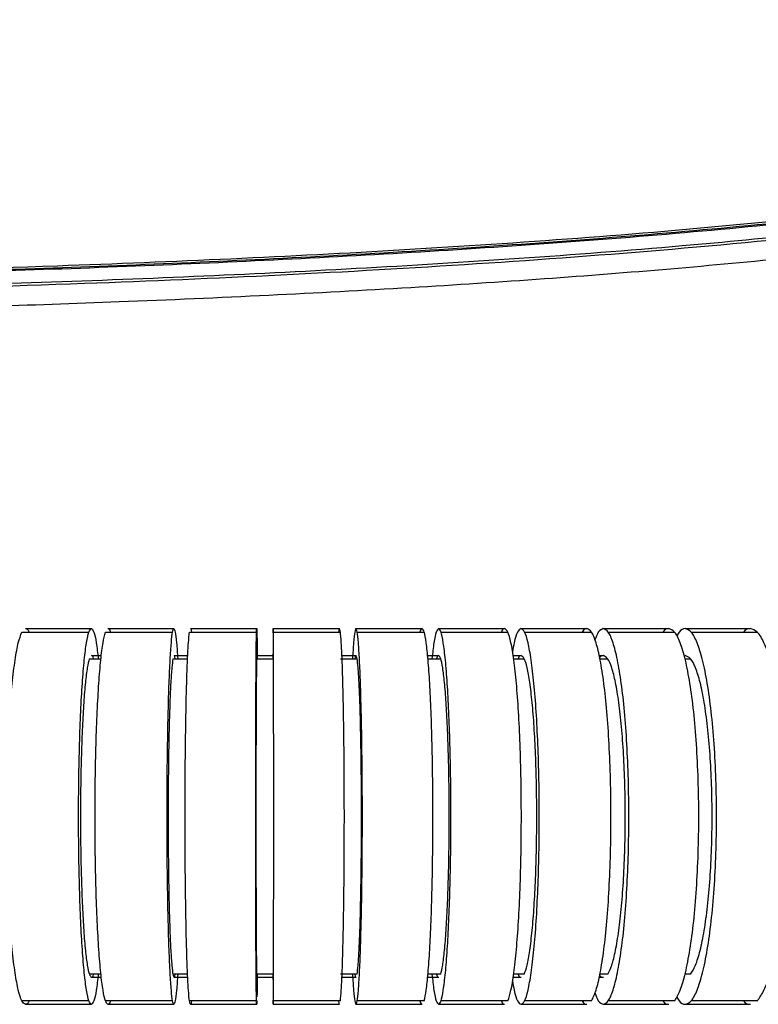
# Model space of a CAD drawing. Header units: millimetres. Extents: x 7590 to 10884, y -1862 to 419.
# Tile 20 of 83: x 8596 to 8664, y -1407 to -1316. Entities that reach past the tile are written whole.
import ezdxf

# ---------------------------------------------------------------- set-up
doc = ezdxf.new("R2010")
doc.units = ezdxf.units.MM
doc.header["$PDSIZE"] = -1
doc.styles.get("Standard").update_dxf_attribs({"font": 'times.ttf'})
doc.dimstyles.new('ISO-25', dxfattribs={"dimtxt": 18, "dimasz": 15, "dimexe": 1.25, "dimexo": 0.625, "dimtad": 1, "dimtoh": 1, "dimtxsty": 'Standard', "dimcen": 2.5, "dimadec": 0, "dimazin": 0, "dimtfac": 1, "dimtmove": 0, "dimatfit": 3, "dimfxl": 1, "dimarcsym": 0})

# ---------------------------------------------------------------- blocks, each defined once
blk = doc.blocks.new('*D112')
at = {"color": 0, "lineweight": -2}
for p, q in [((8414.142, -1360.861), (8414.142, -1251.296)), ((8739.142, -1358.195), (8739.142, -1251.296)), ((8724.142, -1252.546), (8429.142, -1252.546))]:
    blk.add_line(p, q, dxfattribs=at)
at = {"color": 0}
for points in [[(8429.142, -1250.046), (8429.142, -1255.046), (8414.142, -1252.546)], [(8724.142, -1255.046), (8724.142, -1250.046), (8739.142, -1252.546)]]:
    blk.add_solid(points, dxfattribs=at)
at = {"layer": 'Defpoints', "color": 0}
for p in [(8414.142, -1252.546), (8739.142, -1358.82), (8414.142, -1361.486)]:
    blk.add_point(p, dxfattribs=at)
at = {"color": 0, "insert": (8576.642, -1242.798), "char_height": 18, "attachment_point": 5}
blk.add_mtext('a', dxfattribs=at)

msp = doc.modelspace()

# ---------------------------------------------------------------- linework, layer by layer
at = {"color": 7, "lineweight": 25}
for p, q in [((8595.878, -1372.421), (8602.095, -1372.421)), ((8603.625, -1372.421), (8609.858, -1372.421)), ((8611.417, -1372.421), (8617.631, -1372.421)), ((8619.191, -1372.421), (8625.407, -1372.421)), ((8626.967, -1372.421), (8633.177, -1372.421)), ((8634.734, -1372.421), (8640.932, -1372.421)), ((8642.486, -1372.421), (8648.691, -1372.421)), ((8650.24, -1372.421), (8656.393, -1372.421)), ((8657.934, -1372.421), (8664.054, -1372.421)), ((8602.135, -1374.874), (8603.215, -1374.874)), ((8609.883, -1374.874), (8611.243, -1374.874)), ((8617.641, -1374.874), (8619.198, -1374.874)), ((8625.402, -1374.874), (8626.958, -1374.874)), ((8633.523, -1374.874), (8634.711, -1374.874)), ((8641.467, -1374.874), (8642.447, -1374.874)), ((8649.461, -1374.874), (8650.182, -1374.874)), ((8657.349, -1374.874), (8657.862, -1374.874)), ((8603.215, -1404.098), (8602.135, -1404.098)), ((8611.243, -1404.098), (8609.883, -1404.098)), ((8619.198, -1404.098), (8617.641, -1404.098)), ((8626.958, -1404.098), (8625.402, -1404.098)), ((8634.711, -1404.098), (8633.523, -1404.098)), ((8642.447, -1404.098), (8641.467, -1404.098)), ((8650.182, -1404.098), (8649.461, -1404.098)), ((8657.862, -1404.098), (8657.349, -1404.098)), ((8602.095, -1406.551), (8595.878, -1406.551)), ((8609.858, -1406.551), (8603.625, -1406.551)), ((8617.631, -1406.551), (8611.417, -1406.551)), ((8625.407, -1406.551), (8619.191, -1406.551)), ((8633.177, -1406.551), (8626.967, -1406.551)), ((8640.932, -1406.551), (8634.734, -1406.551)), ((8648.691, -1406.551), (8642.486, -1406.551)), ((8656.393, -1406.551), (8650.24, -1406.551)), ((8664.054, -1406.551), (8657.934, -1406.551))]:
    msp.add_line(p, q, dxfattribs=at)
at = {"color": 8, "lineweight": 25}
for p, q in [((8649.391, -1374.586), (8649.784, -1374.586)), ((8649.391, -1404.386), (8649.784, -1404.386))]:
    msp.add_line(p, q, dxfattribs=at)
at = {"color": 7, "lineweight": 25}
for points, knots in [([(8445.872, -1338.748), (8445.935, -1338.749), (8453.299, -1338.862), (8475.258, -1339.4), (8511.729, -1339.75), (8555.476, -1339.624), (8595.346, -1338.737), (8625.995, -1337.359), (8647.423, -1335.948), (8663.511, -1334.588), (8679.599, -1332.864), (8695.676, -1330.544), (8709.005, -1327.988), (8719.525, -1325.219), (8724.853, -1324.106), (8727.516, -1323.549)], [0, 0, 0, 0, 0.000673, 0.078124, 0.233016, 0.387575, 0.542187, 0.65604, 0.713013, 0.769984, 0.827311, 0.884628, 0.942271, 0.971146, 1, 1, 1, 1]), ([(8474.142, -1339.575), (8492.375, -1339.782), (8519.701, -1340.092), (8556.122, -1339.816), (8583.407, -1339.296), (8610.689, -1338.39), (8637.854, -1336.966), (8660.395, -1335.209), (8678.302, -1333.27), (8693.274, -1331.219), (8706.724, -1328.747), (8718.581, -1325.835), (8724.519, -1324.358), (8727.528, -1323.829), (8727.528, -1323.829)], [0, 0, 0, 0, 0.214903, 0.322085, 0.429267, 0.536541, 0.64381, 0.749854, 0.802969, 0.856079, 0.927961, 0.963982, 1, 1, 1, 1, 1]), ([(8727.51, -1323.76), (8724.527, -1324.412), (8718.56, -1325.717), (8706.722, -1328.711), (8693.273, -1331.138), (8678.319, -1333.194), (8660.413, -1335.13), (8637.875, -1336.887), (8610.712, -1338.309), (8583.439, -1339.214), (8556.147, -1339.733), (8519.709, -1340.009), (8492.375, -1339.698), (8474.143, -1339.49)], [0, 0, 0, 0, 0.035985, 0.071998, 0.143899, 0.196904, 0.249914, 0.356162, 0.463333, 0.570508, 0.677796, 0.785085, 1, 1, 1, 1]), ([(8474.142, -1340.762), (8478.705, -1340.827), (8496.345, -1341.079), (8527.236, -1341.25), (8563.549, -1340.938), (8596.822, -1340.11), (8626.927, -1338.824), (8651, -1337.205), (8668.976, -1335.503), (8680.843, -1334.145), (8692.678, -1332.469), (8704.466, -1330.42), (8716.109, -1327.665), (8723.885, -1325.891), (8727.772, -1325.005)], [0, 0, 0, 0, 0.053728, 0.207735, 0.363735, 0.481305, 0.599626, 0.718524, 0.765353, 0.812232, 0.859148, 0.90609, 0.953047, 1, 1, 1, 1]), ([(8727.814, -1325.24), (8721.857, -1326.673), (8710.036, -1329.516), (8692.156, -1332.932), (8674.189, -1335.251), (8656.144, -1337.018), (8638.033, -1338.356), (8619.876, -1339.381), (8593.596, -1340.5), (8559.189, -1341.309), (8516.666, -1341.553), (8488.318, -1341.207), (8474.142, -1341.034)], [0, 0, 0, 0, 0.072159, 0.143184, 0.214217, 0.285363, 0.356624, 0.427989, 0.499446, 0.666268, 0.833108, 1, 1, 1, 1]), ([(8474.142, -1342.827), (8478.202, -1342.886), (8486.231, -1343.002), (8498.136, -1343.122), (8509.763, -1343.2), (8521.114, -1343.232), (8532.189, -1343.22), (8543.331, -1343.16), (8555.124, -1343.043), (8567.526, -1342.853), (8580.148, -1342.583), (8592.561, -1342.237), (8605.395, -1341.788), (8618.539, -1341.216), (8631.685, -1340.509), (8644.089, -1339.7), (8655.915, -1338.775), (8668.021, -1337.648), (8678.524, -1336.46), (8687.375, -1335.265), (8694.049, -1334.247), (8700.752, -1333.086), (8707.35, -1331.772), (8714.281, -1330.208), (8721.09, -1328.428), (8725.915, -1327.407), (8728.161, -1326.931)], [0, 0, 0, 0, 0.047736, 0.094384, 0.139947, 0.184424, 0.227817, 0.270125, 0.315405, 0.366454, 0.415924, 0.463815, 0.51242, 0.566884, 0.618467, 0.667174, 0.713013, 0.757905, 0.8101, 0.837262, 0.862902, 0.889463, 0.917243, 0.942007, 0.973001, 1, 1, 1, 1]), ([(8596.217, -1406.886), (8596.104, -1406.822), (8595.878, -1406.695), (8595.551, -1405.662), (8595.25, -1404.065), (8594.985, -1401.896), (8594.768, -1399.254), (8594.606, -1396.227), (8594.506, -1392.928), (8594.471, -1389.486), (8594.506, -1386.044), (8594.606, -1382.744), (8594.768, -1379.718), (8594.985, -1377.074), (8595.25, -1374.917), (8595.55, -1373.275), (8595.769, -1372.707), (8595.878, -1372.423)], [0, 0, 0, 0, 0.0664989, 0.1329906, 0.1994851, 0.2659775, 0.3324467, 0.3991282, 0.4662066, 0.5334509, 0.6006953, 0.6677737, 0.7344552, 0.8009243, 0.8674168, 0.9339112, 1, 1, 1, 1]), ([(8596.217, -1372.086), (8597.357, -1372.086), (8599.392, -1372.086), (8601.431, -1372.086), (8602.328, -1372.086)], [0, 0, 0, 0, 0.5599974, 1, 1, 1, 1]), ([(8596.217, -1372.086), (8596.332, -1372.088), (8596.447, -1372.09), (8596.556, -1372.422), (8596.557, -1372.424)], [0, 0, 0, 0, 0.993662, 1, 1, 1, 1]), ([(8602.328, -1406.886), (8602.25, -1406.822), (8602.095, -1406.695), (8601.871, -1405.662), (8601.665, -1404.065), (8601.484, -1401.896), (8601.335, -1399.254), (8601.224, -1396.227), (8601.155, -1392.928), (8601.131, -1389.486), (8601.155, -1386.044), (8601.224, -1382.745), (8601.335, -1379.718), (8601.484, -1377.076), (8601.665, -1374.907), (8601.871, -1373.31), (8602.095, -1372.277), (8602.25, -1372.15), (8602.328, -1372.086)], [0, 0, 0, 0, 0.062329, 0.124651, 0.186976, 0.249299, 0.3116, 0.3741, 0.436972, 0.5, 0.563028, 0.6259, 0.6884, 0.750701, 0.813024, 0.875349, 0.937671, 1, 1, 1, 1]), ([(8602.328, -1372.086), (8602.405, -1372.152), (8602.56, -1372.285), (8602.78, -1373.252), (8602.908, -1374.349), (8602.97, -1374.874)], [0, 0, 0, 0, 0.34251, 0.684984, 1, 1, 1, 1]), ([(8603.858, -1406.886), (8603.78, -1406.822), (8603.625, -1406.695), (8603.401, -1405.662), (8603.195, -1404.065), (8603.014, -1401.896), (8602.865, -1399.254), (8602.754, -1396.227), (8602.685, -1392.928), (8602.661, -1389.486), (8602.685, -1386.044), (8602.754, -1382.744), (8602.865, -1379.718), (8603.014, -1377.074), (8603.195, -1374.917), (8603.4, -1373.275), (8603.55, -1372.707), (8603.625, -1372.423)], [0, 0, 0, 0, 0.066499, 0.132991, 0.199485, 0.265978, 0.332447, 0.399128, 0.466207, 0.533451, 0.600695, 0.667774, 0.734455, 0.800924, 0.867417, 0.933911, 1, 1, 1, 1]), ([(8603.858, -1372.086), (8605, -1372.086), (8607.041, -1372.086), (8609.084, -1372.086), (8609.983, -1372.086)], [0, 0, 0, 0, 0.559997, 1, 1, 1, 1]), ([(8603.858, -1372.086), (8603.936, -1372.088), (8604.015, -1372.09), (8604.09, -1372.422), (8604.09, -1372.424)], [0, 0, 0, 0, 0.993616, 1, 1, 1, 1]), ([(8609.983, -1406.886), (8609.941, -1406.822), (8609.857, -1406.695), (8609.737, -1405.662), (8609.626, -1404.065), (8609.528, -1401.896), (8609.448, -1399.254), (8609.388, -1396.227), (8609.351, -1392.928), (8609.338, -1389.486), (8609.351, -1386.044), (8609.388, -1382.745), (8609.448, -1379.718), (8609.528, -1377.076), (8609.626, -1374.907), (8609.737, -1373.31), (8609.857, -1372.277), (8609.941, -1372.15), (8609.983, -1372.086)], [0, 0, 0, 0, 0.062329, 0.124651, 0.186976, 0.249299, 0.3116, 0.3741, 0.436972, 0.5, 0.563028, 0.6259, 0.6884, 0.750701, 0.813024, 0.875349, 0.937671, 1, 1, 1, 1]), ([(8609.983, -1372.086), (8610.025, -1372.152), (8610.108, -1372.285), (8610.226, -1373.252), (8610.296, -1374.349), (8610.329, -1374.874)], [0, 0, 0, 0, 0.3425102, 0.6849835, 1, 1, 1, 1]), ([(8611.516, -1406.886), (8611.483, -1406.822), (8611.417, -1406.695), (8611.322, -1405.662), (8611.235, -1404.065), (8611.158, -1401.896), (8611.095, -1399.254), (8611.048, -1396.227), (8611.019, -1392.928), (8611.008, -1389.486), (8611.019, -1386.044), (8611.048, -1382.744), (8611.095, -1379.718), (8611.158, -1377.074), (8611.235, -1374.917), (8611.322, -1373.275), (8611.385, -1372.707), (8611.417, -1372.423)], [0, 0, 0, 0, 0.066499, 0.132991, 0.199485, 0.265978, 0.332447, 0.399128, 0.466207, 0.533451, 0.600695, 0.667774, 0.734455, 0.800924, 0.867417, 0.933911, 1, 1, 1, 1]), ([(8611.516, -1372.086), (8612.66, -1372.086), (8614.704, -1372.086), (8616.749, -1372.086), (8617.649, -1372.086)], [0, 0, 0, 0, 0.559997, 1, 1, 1, 1]), ([(8611.516, -1372.086), (8611.549, -1372.088), (8611.582, -1372.09), (8611.614, -1372.422), (8611.614, -1372.424)], [0, 0, 0, 0, 0.9938055, 1, 1, 1, 1]), ([(8617.649, -1406.886), (8617.643, -1406.822), (8617.631, -1406.695), (8617.613, -1405.662), (8617.597, -1404.065), (8617.583, -1401.896), (8617.572, -1399.254), (8617.563, -1396.227), (8617.558, -1392.928), (8617.556, -1389.486), (8617.558, -1386.044), (8617.563, -1382.745), (8617.572, -1379.718), (8617.583, -1377.076), (8617.597, -1374.907), (8617.613, -1373.31), (8617.631, -1372.277), (8617.643, -1372.15), (8617.649, -1372.086)], [0, 0, 0, 0, 0.062329, 0.124651, 0.186976, 0.249299, 0.3116, 0.3741, 0.436972, 0.5, 0.563028, 0.6259, 0.6884, 0.750701, 0.813024, 0.875349, 0.937671, 1, 1, 1, 1]), ([(8617.649, -1372.086), (8617.655, -1372.152), (8617.667, -1372.285), (8617.684, -1373.252), (8617.694, -1374.348), (8617.699, -1374.872)], [0, 0, 0, 0, 0.34265, 0.685263, 1, 1, 1, 1]), ([(8619.183, -1372.086), (8619.18, -1372.152), (8619.174, -1372.285), (8619.166, -1373.252), (8619.161, -1374.349), (8619.159, -1374.874)], [0, 0, 0, 0, 0.34251, 0.684984, 1, 1, 1, 1]), ([(8619.183, -1372.086), (8620.328, -1372.086), (8622.373, -1372.086), (8624.418, -1372.086), (8625.317, -1372.086)], [0, 0, 0, 0, 0.559997, 1, 1, 1, 1]), ([(8619.183, -1406.886), (8619.186, -1406.822), (8619.191, -1406.695), (8619.2, -1405.662), (8619.208, -1404.065), (8619.214, -1401.896), (8619.22, -1399.254), (8619.224, -1396.227), (8619.227, -1392.928), (8619.228, -1389.486), (8619.227, -1386.044), (8619.224, -1382.745), (8619.22, -1379.718), (8619.214, -1377.076), (8619.208, -1374.907), (8619.2, -1373.31), (8619.191, -1372.277), (8619.186, -1372.15), (8619.183, -1372.086)], [0, 0, 0, 0, 0.062329, 0.124651, 0.186976, 0.249299, 0.3116, 0.3741, 0.436972, 0.5, 0.563028, 0.6259, 0.6884, 0.750701, 0.813024, 0.875349, 0.937671, 1, 1, 1, 1]), ([(8625.317, -1372.086), (8625.287, -1372.088), (8625.257, -1372.09), (8625.228, -1372.422), (8625.228, -1372.424)], [0, 0, 0, 0, 0.993481, 1, 1, 1, 1]), ([(8625.407, -1406.549), (8625.435, -1406.265), (8625.493, -1405.697), (8625.572, -1404.055), (8625.641, -1401.898), (8625.698, -1399.254), (8625.741, -1396.227), (8625.767, -1392.928), (8625.776, -1389.486), (8625.767, -1386.044), (8625.741, -1382.745), (8625.698, -1379.718), (8625.641, -1377.076), (8625.572, -1374.907), (8625.493, -1373.31), (8625.407, -1372.277), (8625.347, -1372.15), (8625.317, -1372.086)], [0, 0, 0, 0, 0.066089, 0.132583, 0.199076, 0.265545, 0.332226, 0.399305, 0.466549, 0.533793, 0.600872, 0.667553, 0.734022, 0.800515, 0.867009, 0.933501, 1, 1, 1, 1]), ([(8626.851, -1372.086), (8626.812, -1372.152), (8626.735, -1372.285), (8626.625, -1373.252), (8626.561, -1374.349), (8626.53, -1374.874)], [0, 0, 0, 0, 0.34251, 0.684984, 1, 1, 1, 1]), ([(8626.851, -1372.086), (8627.995, -1372.086), (8630.039, -1372.086), (8632.081, -1372.086), (8632.98, -1372.086)], [0, 0, 0, 0, 0.559997, 1, 1, 1, 1]), ([(8626.851, -1406.886), (8626.889, -1406.822), (8626.967, -1406.695), (8627.078, -1405.662), (8627.181, -1404.065), (8627.272, -1401.896), (8627.346, -1399.254), (8627.402, -1396.227), (8627.436, -1392.928), (8627.448, -1389.486), (8627.436, -1386.044), (8627.402, -1382.745), (8627.346, -1379.718), (8627.272, -1377.076), (8627.181, -1374.907), (8627.078, -1373.31), (8626.967, -1372.277), (8626.889, -1372.15), (8626.851, -1372.086)], [0, 0, 0, 0, 0.062329, 0.124651, 0.186976, 0.249299, 0.3116, 0.3741, 0.436972, 0.5, 0.563028, 0.6259, 0.6884, 0.750701, 0.813024, 0.875349, 0.937671, 1, 1, 1, 1]), ([(8632.98, -1372.086), (8632.914, -1372.088), (8632.847, -1372.09), (8632.784, -1372.422), (8632.783, -1372.424)], [0, 0, 0, 0, 0.9935278, 1, 1, 1, 1]), ([(8633.177, -1406.549), (8633.24, -1406.265), (8633.366, -1405.697), (8633.54, -1404.055), (8633.693, -1401.898), (8633.819, -1399.254), (8633.913, -1396.227), (8633.971, -1392.928), (8633.991, -1389.486), (8633.971, -1386.044), (8633.913, -1382.745), (8633.819, -1379.718), (8633.693, -1377.076), (8633.54, -1374.907), (8633.366, -1373.31), (8633.177, -1372.277), (8633.046, -1372.15), (8632.98, -1372.086)], [0, 0, 0, 0, 0.066089, 0.132583, 0.199076, 0.265545, 0.332226, 0.399305, 0.466549, 0.533793, 0.600872, 0.667553, 0.734022, 0.800515, 0.867009, 0.933501, 1, 1, 1, 1]), ([(8634.511, -1372.086), (8634.437, -1372.152), (8634.288, -1372.285), (8634.078, -1373.252), (8633.954, -1374.349), (8633.895, -1374.874)], [0, 0, 0, 0, 0.34251, 0.684984, 1, 1, 1, 1]), ([(8634.511, -1372.086), (8635.654, -1372.086), (8637.694, -1372.086), (8639.732, -1372.086), (8640.628, -1372.086)], [0, 0, 0, 0, 0.559997, 1, 1, 1, 1]), ([(8634.511, -1406.886), (8634.586, -1406.822), (8634.735, -1406.695), (8634.949, -1405.662), (8635.147, -1404.065), (8635.321, -1401.896), (8635.464, -1399.254), (8635.571, -1396.227), (8635.637, -1392.928), (8635.66, -1389.486), (8635.637, -1386.044), (8635.571, -1382.745), (8635.464, -1379.718), (8635.321, -1377.076), (8635.147, -1374.907), (8634.949, -1373.31), (8634.735, -1372.277), (8634.586, -1372.15), (8634.511, -1372.086)], [0, 0, 0, 0, 0.062329, 0.124651, 0.186976, 0.249299, 0.3116, 0.3741, 0.436972, 0.5, 0.563028, 0.6259, 0.6884, 0.750701, 0.813024, 0.875349, 0.937671, 1, 1, 1, 1]), ([(8640.628, -1372.086), (8640.526, -1372.088), (8640.423, -1372.09), (8640.325, -1372.422), (8640.325, -1372.424)], [0, 0, 0, 0, 0.993576, 1, 1, 1, 1]), ([(8640.932, -1406.549), (8641.03, -1406.265), (8641.225, -1405.697), (8641.493, -1404.055), (8641.73, -1401.898), (8641.924, -1399.254), (8642.069, -1396.227), (8642.159, -1392.928), (8642.19, -1389.486), (8642.159, -1386.044), (8642.069, -1382.745), (8641.924, -1379.718), (8641.73, -1377.076), (8641.494, -1374.907), (8641.224, -1373.31), (8640.932, -1372.277), (8640.73, -1372.15), (8640.628, -1372.086)], [0, 0, 0, 0, 0.066089, 0.132583, 0.199076, 0.265545, 0.332226, 0.399305, 0.466549, 0.533793, 0.600872, 0.667553, 0.734022, 0.800515, 0.867009, 0.933501, 1, 1, 1, 1]), ([(8642.156, -1372.086), (8642.046, -1372.155), (8641.826, -1372.294), (8641.555, -1373.092), (8641.41, -1373.945), (8641.36, -1374.237)], [0, 0, 0, 0, 0.396625, 0.793206, 1, 1, 1, 1]), ([(8642.156, -1372.086), (8643.295, -1372.086), (8645.33, -1372.086), (8647.361, -1372.086), (8648.254, -1372.086)], [0, 0, 0, 0, 0.559997, 1, 1, 1, 1]), ([(8642.156, -1406.886), (8642.266, -1406.822), (8642.486, -1406.695), (8642.804, -1405.662), (8643.097, -1404.065), (8643.354, -1401.896), (8643.565, -1399.254), (8643.723, -1396.227), (8643.821, -1392.928), (8643.855, -1389.486), (8643.821, -1386.044), (8643.723, -1382.745), (8643.565, -1379.718), (8643.354, -1377.076), (8643.097, -1374.907), (8642.804, -1373.31), (8642.486, -1372.277), (8642.266, -1372.15), (8642.156, -1372.086)], [0, 0, 0, 0, 0.062329, 0.1246512, 0.186976, 0.249299, 0.3116001, 0.3741002, 0.4369723, 0.5, 0.5630277, 0.6258998, 0.6883999, 0.750701, 0.813024, 0.8753488, 0.937671, 1, 1, 1, 1]), ([(8648.254, -1372.086), (8648.107, -1372.088), (8647.958, -1372.09), (8647.818, -1372.421), (8647.817, -1372.423)], [0, 0, 0, 0, 0.993977, 1, 1, 1, 1]), ([(8648.691, -1406.549), (8648.832, -1406.265), (8649.113, -1405.697), (8649.499, -1404.055), (8649.84, -1401.898), (8650.119, -1399.254), (8650.328, -1396.227), (8650.457, -1392.928), (8650.502, -1389.486), (8650.457, -1386.044), (8650.328, -1382.745), (8650.119, -1379.718), (8649.839, -1377.076), (8649.499, -1374.907), (8649.112, -1373.31), (8648.692, -1372.277), (8648.4, -1372.15), (8648.254, -1372.086)], [0, 0, 0, 0, 0.0660888, 0.1325832, 0.1990757, 0.2655448, 0.3322263, 0.3993047, 0.4665491, 0.5337934, 0.6008718, 0.6675533, 0.7340225, 0.8005149, 0.8670094, 0.9335011, 1, 1, 1, 1]), ([(8649.776, -1372.086), (8649.621, -1372.133), (8649.352, -1372.215), (8649.099, -1372.863), (8648.993, -1373.135)], [0, 0, 0, 0, 0.57872, 1, 1, 1, 1]), ([(8649.776, -1372.086), (8650.911, -1372.086), (8652.939, -1372.086), (8654.96, -1372.086), (8655.849, -1372.086)], [0, 0, 0, 0, 0.559997, 1, 1, 1, 1]), ([(8649.776, -1406.886), (8649.931, -1406.822), (8650.24, -1406.695), (8650.686, -1405.662), (8651.097, -1404.065), (8651.458, -1401.896), (8651.755, -1399.254), (8651.976, -1396.227), (8652.113, -1392.928), (8652.16, -1389.486), (8652.113, -1386.044), (8651.976, -1382.745), (8651.755, -1379.718), (8651.458, -1377.076), (8651.097, -1374.907), (8650.686, -1373.31), (8650.24, -1372.277), (8649.931, -1372.15), (8649.776, -1372.086)], [0, 0, 0, 0, 0.062329, 0.1246512, 0.186976, 0.249299, 0.3116001, 0.3741002, 0.4369723, 0.5, 0.5630277, 0.6258998, 0.6883999, 0.750701, 0.813024, 0.8753488, 0.937671, 1, 1, 1, 1]), ([(8655.849, -1372.086), (8655.666, -1372.088), (8655.481, -1372.09), (8655.307, -1372.421), (8655.306, -1372.423)], [0, 0, 0, 0, 0.9939769, 1, 1, 1, 1]), ([(8656.392, -1406.549), (8656.567, -1406.265), (8656.917, -1405.697), (8657.397, -1404.055), (8657.82, -1401.898), (8658.168, -1399.254), (8658.427, -1396.227), (8658.587, -1392.928), (8658.643, -1389.486), (8658.587, -1386.044), (8658.427, -1382.745), (8658.168, -1379.718), (8657.82, -1377.076), (8657.397, -1374.907), (8656.915, -1373.31), (8656.393, -1372.277), (8656.031, -1372.15), (8655.849, -1372.086)], [0, 0, 0, 0, 0.0660888, 0.1325832, 0.1990757, 0.2655448, 0.3322263, 0.3993047, 0.4665491, 0.5337934, 0.6008718, 0.6675533, 0.7340225, 0.8005149, 0.8670094, 0.9335011, 1, 1, 1, 1]), ([(8657.364, -1372.086), (8657.173, -1372.118), (8656.908, -1372.161), (8656.658, -1372.658), (8656.589, -1372.796)], [0, 0, 0, 0, 0.722599, 1, 1, 1, 1]), ([(8657.364, -1372.086), (8658.494, -1372.086), (8660.511, -1372.086), (8662.521, -1372.086), (8663.405, -1372.086)], [0, 0, 0, 0, 0.559997, 1, 1, 1, 1]), ([(8657.364, -1406.886), (8657.554, -1406.822), (8657.934, -1406.695), (8658.482, -1405.662), (8658.987, -1404.065), (8659.43, -1401.896), (8659.795, -1399.254), (8660.067, -1396.227), (8660.235, -1392.928), (8660.294, -1389.486), (8660.235, -1386.044), (8660.067, -1382.745), (8659.795, -1379.718), (8659.43, -1377.076), (8658.987, -1374.907), (8658.482, -1373.31), (8657.934, -1372.277), (8657.554, -1372.15), (8657.364, -1372.086)], [0, 0, 0, 0, 0.062329, 0.124651, 0.186976, 0.249299, 0.3116, 0.3741, 0.436972, 0.5, 0.563028, 0.6259, 0.6884, 0.750701, 0.813024, 0.875349, 0.937671, 1, 1, 1, 1]), ([(8663.405, -1372.086), (8663.186, -1372.088), (8662.966, -1372.09), (8662.758, -1372.422), (8662.756, -1372.424)], [0, 0, 0, 0, 0.993471, 1, 1, 1, 1]), ([(8664.054, -1406.549), (8664.263, -1406.265), (8664.681, -1405.697), (8665.254, -1404.055), (8665.759, -1401.898), (8666.175, -1399.254), (8666.485, -1396.227), (8666.676, -1392.928), (8666.743, -1389.486), (8666.676, -1386.044), (8666.485, -1382.745), (8666.175, -1379.718), (8665.759, -1377.076), (8665.254, -1374.907), (8664.678, -1373.31), (8664.054, -1372.277), (8663.622, -1372.15), (8663.405, -1372.086)], [0, 0, 0, 0, 0.066089, 0.132583, 0.199076, 0.265545, 0.332226, 0.399305, 0.466549, 0.533793, 0.600872, 0.667553, 0.734022, 0.800515, 0.867009, 0.933501, 1, 1, 1, 1]), ([(8602.535, -1374.877), (8602.535, -1374.874), (8602.471, -1374.588), (8602.403, -1374.587), (8602.335, -1374.586)], [0, 0, 0, 0, 0.009936, 1, 1, 1, 1]), ([(8610.098, -1374.877), (8610.098, -1374.874), (8610.063, -1374.588), (8610.027, -1374.587), (8609.99, -1374.586)], [0, 0, 0, 0, 0.009936, 1, 1, 1, 1]), ([(8609.99, -1374.586), (8610.276, -1374.586), (8610.699, -1374.586), (8611.122, -1374.586), (8611.259, -1374.586)], [0, 0, 0, 0, 0.676501, 1, 1, 1, 1]), ([(8617.672, -1374.877), (8617.672, -1374.874), (8617.667, -1374.588), (8617.662, -1374.587), (8617.656, -1374.586)], [0, 0, 0, 0, 0.0099364, 1, 1, 1, 1]), ([(8617.656, -1374.586), (8617.943, -1374.586), (8618.454, -1374.586), (8618.965, -1374.586), (8619.19, -1374.586)], [0, 0, 0, 0, 0.56, 1, 1, 1, 1]), ([(8619.19, -1374.586), (8619.188, -1374.587), (8619.185, -1374.588), (8619.183, -1374.874), (8619.183, -1374.877)], [0, 0, 0, 0, 0.990064, 1, 1, 1, 1]), ([(8619.214, -1377.912), (8619.213, -1377.627), (8619.21, -1376.706), (8619.205, -1375.652), (8619.198, -1374.743), (8619.193, -1374.638), (8619.19, -1374.586)], [0, 0, 0, 0, 0.130002, 0.419982, 0.709938, 1, 1, 1, 1]), ([(8625.55, -1374.586), (8625.761, -1374.586), (8626.197, -1374.586), (8626.633, -1374.586), (8626.858, -1374.586)], [0, 0, 0, 0, 0.484446, 1, 1, 1, 1]), ([(8626.858, -1374.586), (8626.825, -1374.587), (8626.791, -1374.588), (8626.759, -1374.874), (8626.758, -1374.877)], [0, 0, 0, 0, 0.989842, 1, 1, 1, 1]), ([(8626.958, -1404.095), (8626.99, -1403.852), (8627.054, -1403.364), (8627.142, -1401.96), (8627.219, -1400.111), (8627.282, -1397.848), (8627.33, -1395.263), (8627.359, -1392.439), (8627.369, -1389.486), (8627.359, -1386.533), (8627.33, -1383.709), (8627.282, -1381.124), (8627.219, -1378.863), (8627.142, -1377.003), (8627.053, -1375.636), (8626.958, -1374.747), (8626.891, -1374.64), (8626.858, -1374.586)], [0, 0, 0, 0, 0.065866, 0.132406, 0.198956, 0.265473, 0.331969, 0.398839, 0.466387, 0.533934, 0.600804, 0.6673, 0.733817, 0.800367, 0.866907, 0.933441, 1, 1, 1, 1]), ([(8634.519, -1374.586), (8634.454, -1374.587), (8634.389, -1374.588), (8634.327, -1374.874), (8634.327, -1374.877)], [0, 0, 0, 0, 0.990064, 1, 1, 1, 1]), ([(8634.711, -1404.095), (8634.772, -1403.852), (8634.895, -1403.364), (8635.064, -1401.96), (8635.213, -1400.111), (8635.335, -1397.848), (8635.426, -1395.263), (8635.483, -1392.439), (8635.501, -1389.486), (8635.483, -1386.533), (8635.426, -1383.709), (8635.335, -1381.124), (8635.213, -1378.863), (8635.064, -1377.003), (8634.894, -1375.636), (8634.71, -1374.747), (8634.583, -1374.64), (8634.519, -1374.586)], [0, 0, 0, 0, 0.065866, 0.132406, 0.198956, 0.265473, 0.331969, 0.398839, 0.466387, 0.533934, 0.600804, 0.6673, 0.733817, 0.800367, 0.866907, 0.933441, 1, 1, 1, 1]), ([(8642.163, -1374.586), (8642.068, -1374.587), (8641.971, -1374.588), (8641.88, -1374.874), (8641.879, -1374.877)], [0, 0, 0, 0, 0.990064, 1, 1, 1, 1]), ([(8642.447, -1404.095), (8642.538, -1403.852), (8642.72, -1403.364), (8642.969, -1401.96), (8643.19, -1400.111), (8643.371, -1397.848), (8643.506, -1395.263), (8643.589, -1392.439), (8643.617, -1389.486), (8643.589, -1386.533), (8643.506, -1383.709), (8643.371, -1381.124), (8643.19, -1378.863), (8642.97, -1377.003), (8642.718, -1375.636), (8642.446, -1374.747), (8642.258, -1374.64), (8642.163, -1374.586)], [0, 0, 0, 0, 0.065866, 0.132406, 0.198956, 0.265473, 0.331969, 0.398839, 0.466387, 0.533934, 0.600804, 0.6673, 0.733817, 0.800367, 0.866907, 0.933441, 1, 1, 1, 1]), ([(8649.784, -1374.586), (8649.65, -1374.587), (8649.514, -1374.588), (8649.386, -1374.874), (8649.385, -1374.877)], [0, 0, 0, 0, 0.989746, 1, 1, 1, 1]), ([(8650.182, -1404.095), (8650.309, -1403.852), (8650.565, -1403.364), (8650.915, -1401.96), (8651.224, -1400.111), (8651.478, -1397.848), (8651.668, -1395.263), (8651.785, -1392.439), (8651.823, -1389.486), (8651.785, -1386.533), (8651.668, -1383.709), (8651.478, -1381.124), (8651.224, -1378.863), (8650.915, -1377.003), (8650.563, -1375.636), (8650.181, -1374.747), (8649.916, -1374.64), (8649.784, -1374.586)], [0, 0, 0, 0, 0.065866, 0.132406, 0.198956, 0.265473, 0.331969, 0.398839, 0.466387, 0.533934, 0.600804, 0.6673, 0.733817, 0.800367, 0.866907, 0.933441, 1, 1, 1, 1]), ([(8657.861, -1404.095), (8658.018, -1403.852), (8658.331, -1403.364), (8658.762, -1401.96), (8659.142, -1400.111), (8659.454, -1397.848), (8659.687, -1395.263), (8659.831, -1392.439), (8659.878, -1389.486), (8659.831, -1386.533), (8659.687, -1383.709), (8659.454, -1381.124), (8659.142, -1378.863), (8658.762, -1377.003), (8658.329, -1375.636), (8657.86, -1374.747), (8657.534, -1374.64), (8657.372, -1374.586)], [0, 0, 0, 0, 0.065866, 0.132406, 0.198956, 0.265473, 0.331969, 0.398839, 0.466387, 0.533934, 0.600804, 0.6673, 0.733817, 0.800367, 0.866907, 0.933441, 1, 1, 1, 1]), ([(8602.135, -1374.877), (8602.071, -1375.12), (8601.943, -1375.608), (8601.768, -1377.012), (8601.612, -1378.861), (8601.485, -1381.124), (8601.39, -1383.709), (8601.331, -1386.533), (8601.312, -1389.486), (8601.331, -1392.439), (8601.39, -1395.263), (8601.485, -1397.848), (8601.613, -1400.108), (8601.767, -1401.969), (8601.944, -1403.336), (8602.136, -1404.225), (8602.269, -1404.332), (8602.335, -1404.386)], [0, 0, 0, 0, 0.065858, 0.132399, 0.198949, 0.265467, 0.331963, 0.398834, 0.466382, 0.53393, 0.600801, 0.667298, 0.733815, 0.800366, 0.866906, 0.933441, 1, 1, 1, 1]), ([(8609.883, -1374.877), (8609.848, -1375.12), (8609.779, -1375.608), (8609.684, -1377.012), (8609.601, -1378.861), (8609.532, -1381.124), (8609.481, -1383.709), (8609.449, -1386.533), (8609.439, -1389.486), (8609.449, -1392.439), (8609.481, -1395.263), (8609.532, -1397.848), (8609.601, -1400.108), (8609.684, -1401.969), (8609.78, -1403.336), (8609.883, -1404.225), (8609.955, -1404.332), (8609.99, -1404.386)], [0, 0, 0, 0, 0.065861, 0.132401, 0.198952, 0.265469, 0.331965, 0.398836, 0.466384, 0.533932, 0.600802, 0.667299, 0.733816, 0.800366, 0.866906, 0.933441, 1, 1, 1, 1]), ([(8617.641, -1374.877), (8617.636, -1375.12), (8617.626, -1375.608), (8617.612, -1377.012), (8617.6, -1378.861), (8617.59, -1381.124), (8617.583, -1383.709), (8617.578, -1386.533), (8617.577, -1389.486), (8617.578, -1392.439), (8617.583, -1395.263), (8617.59, -1397.848), (8617.6, -1400.108), (8617.612, -1401.969), (8617.626, -1403.336), (8617.641, -1404.225), (8617.651, -1404.332), (8617.656, -1404.386)], [0, 0, 0, 0, 0.065866, 0.132406, 0.198956, 0.265473, 0.331969, 0.398839, 0.466387, 0.533934, 0.600804, 0.6673, 0.733817, 0.800367, 0.866907, 0.933441, 1, 1, 1, 1]), ([(8619.198, -1404.095), (8619.2, -1403.847), (8619.205, -1403.349), (8619.21, -1402.291), (8619.213, -1401.409), (8619.214, -1401.159)], [0, 0, 0, 0, 0.415193, 0.834631, 1, 1, 1, 1]), ([(8602.97, -1404.098), (8602.908, -1404.623), (8602.78, -1405.72), (8602.56, -1406.687), (8602.405, -1406.82), (8602.328, -1406.886)], [0, 0, 0, 0, 0.315016, 0.65749, 1, 1, 1, 1]), ([(8602.335, -1404.386), (8602.403, -1404.385), (8602.471, -1404.384), (8602.535, -1404.098), (8602.535, -1404.095)], [0, 0, 0, 0, 0.990064, 1, 1, 1, 1]), ([(8610.329, -1404.098), (8610.296, -1404.623), (8610.226, -1405.72), (8610.108, -1406.687), (8610.025, -1406.82), (8609.983, -1406.886)], [0, 0, 0, 0, 0.315016, 0.65749, 1, 1, 1, 1]), ([(8609.99, -1404.386), (8610.027, -1404.385), (8610.063, -1404.384), (8610.098, -1404.098), (8610.098, -1404.095)], [0, 0, 0, 0, 0.990064, 1, 1, 1, 1]), ([(8609.99, -1404.386), (8610.276, -1404.386), (8610.699, -1404.386), (8611.122, -1404.386), (8611.259, -1404.386)], [0, 0, 0, 0, 0.676501, 1, 1, 1, 1]), ([(8617.656, -1404.386), (8617.662, -1404.385), (8617.667, -1404.384), (8617.672, -1404.098), (8617.672, -1404.095)], [0, 0, 0, 0, 0.990064, 1, 1, 1, 1]), ([(8617.656, -1404.386), (8617.943, -1404.386), (8618.454, -1404.386), (8618.965, -1404.386), (8619.19, -1404.386)], [0, 0, 0, 0, 0.56, 1, 1, 1, 1]), ([(8617.699, -1404.098), (8617.694, -1404.643), (8617.686, -1405.568), (8617.677, -1406.015), (8617.673, -1406.199)], [0, 0, 0, 0, 0.590024, 1, 1, 1, 1]), ([(8619.159, -1404.1), (8619.161, -1404.644), (8619.165, -1405.568), (8619.169, -1406.015), (8619.171, -1406.198)], [0, 0, 0, 0, 0.589844, 1, 1, 1, 1]), ([(8619.183, -1404.095), (8619.183, -1404.098), (8619.185, -1404.384), (8619.188, -1404.385), (8619.19, -1404.386)], [0, 0, 0, 0, 0.009936, 1, 1, 1, 1]), ([(8625.55, -1404.386), (8625.761, -1404.386), (8626.197, -1404.386), (8626.633, -1404.386), (8626.858, -1404.386)], [0, 0, 0, 0, 0.484446, 1, 1, 1, 1]), ([(8626.532, -1404.119), (8626.562, -1404.637), (8626.626, -1405.725), (8626.735, -1406.687), (8626.812, -1406.82), (8626.851, -1406.886)], [0, 0, 0, 0, 0.311855, 0.655909, 1, 1, 1, 1]), ([(8626.758, -1404.095), (8626.759, -1404.098), (8626.791, -1404.384), (8626.825, -1404.385), (8626.858, -1404.386)], [0, 0, 0, 0, 0.010158, 1, 1, 1, 1]), ([(8633.895, -1404.098), (8633.954, -1404.623), (8634.078, -1405.72), (8634.288, -1406.687), (8634.437, -1406.82), (8634.511, -1406.886)], [0, 0, 0, 0, 0.315016, 0.65749, 1, 1, 1, 1]), ([(8634.327, -1404.095), (8634.327, -1404.098), (8634.389, -1404.384), (8634.454, -1404.385), (8634.519, -1404.386)], [0, 0, 0, 0, 0.0099363, 1, 1, 1, 1]), ([(8641.879, -1404.095), (8641.88, -1404.098), (8641.971, -1404.384), (8642.068, -1404.385), (8642.163, -1404.386)], [0, 0, 0, 0, 0.009936, 1, 1, 1, 1]), ([(8649.385, -1404.095), (8649.386, -1404.098), (8649.514, -1404.384), (8649.65, -1404.385), (8649.784, -1404.386)], [0, 0, 0, 0, 0.010254, 1, 1, 1, 1]), ([(8641.36, -1404.735), (8641.41, -1405.027), (8641.555, -1405.88), (8641.826, -1406.678), (8642.046, -1406.817), (8642.156, -1406.886)], [0, 0, 0, 0, 0.206794, 0.603375, 1, 1, 1, 1]), ([(8648.993, -1405.836), (8649.099, -1406.109), (8649.352, -1406.757), (8649.621, -1406.839), (8649.776, -1406.886)], [0, 0, 0, 0, 0.42128, 1, 1, 1, 1]), ([(8656.589, -1406.176), (8656.658, -1406.314), (8656.908, -1406.811), (8657.173, -1406.854), (8657.364, -1406.886)], [0, 0, 0, 0, 0.277401, 1, 1, 1, 1]), ([(8596.557, -1406.548), (8596.556, -1406.55), (8596.447, -1406.882), (8596.332, -1406.884), (8596.217, -1406.886)], [0, 0, 0, 0, 0.006338, 1, 1, 1, 1]), ([(8596.217, -1406.886), (8597.357, -1406.886), (8599.392, -1406.886), (8601.431, -1406.886), (8602.328, -1406.886)], [0, 0, 0, 0, 0.559997, 1, 1, 1, 1]), ([(8604.09, -1406.548), (8604.09, -1406.55), (8604.015, -1406.882), (8603.936, -1406.884), (8603.858, -1406.886)], [0, 0, 0, 0, 0.006384, 1, 1, 1, 1]), ([(8603.858, -1406.886), (8605, -1406.886), (8607.041, -1406.886), (8609.084, -1406.886), (8609.983, -1406.886)], [0, 0, 0, 0, 0.559997, 1, 1, 1, 1]), ([(8611.614, -1406.548), (8611.614, -1406.55), (8611.582, -1406.882), (8611.549, -1406.884), (8611.516, -1406.886)], [0, 0, 0, 0, 0.0061945, 1, 1, 1, 1]), ([(8611.516, -1406.886), (8612.66, -1406.886), (8614.704, -1406.886), (8616.749, -1406.886), (8617.649, -1406.886)], [0, 0, 0, 0, 0.559997, 1, 1, 1, 1]), ([(8617.667, -1406.549), (8617.667, -1406.551), (8617.661, -1406.882), (8617.655, -1406.884), (8617.649, -1406.886)], [0, 0, 0, 0, 0.006023, 1, 1, 1, 1]), ([(8619.174, -1406.548), (8619.174, -1406.55), (8619.177, -1406.882), (8619.18, -1406.884), (8619.183, -1406.886)], [0, 0, 0, 0, 0.006242, 1, 1, 1, 1]), ([(8619.183, -1406.886), (8620.328, -1406.886), (8622.373, -1406.886), (8624.418, -1406.886), (8625.317, -1406.886)], [0, 0, 0, 0, 0.559997, 1, 1, 1, 1]), ([(8625.228, -1406.548), (8625.228, -1406.55), (8625.257, -1406.882), (8625.287, -1406.884), (8625.317, -1406.886)], [0, 0, 0, 0, 0.006519, 1, 1, 1, 1]), ([(8626.851, -1406.886), (8627.995, -1406.886), (8630.039, -1406.886), (8632.081, -1406.886), (8632.98, -1406.886)], [0, 0, 0, 0, 0.559997, 1, 1, 1, 1]), ([(8632.783, -1406.548), (8632.784, -1406.55), (8632.847, -1406.882), (8632.914, -1406.884), (8632.98, -1406.886)], [0, 0, 0, 0, 0.006472, 1, 1, 1, 1]), ([(8634.511, -1406.886), (8635.654, -1406.886), (8637.694, -1406.886), (8639.732, -1406.886), (8640.628, -1406.886)], [0, 0, 0, 0, 0.559997, 1, 1, 1, 1]), ([(8640.325, -1406.548), (8640.325, -1406.55), (8640.423, -1406.882), (8640.526, -1406.884), (8640.628, -1406.886)], [0, 0, 0, 0, 0.006424, 1, 1, 1, 1]), ([(8642.156, -1406.886), (8643.295, -1406.886), (8645.33, -1406.886), (8647.361, -1406.886), (8648.254, -1406.886)], [0, 0, 0, 0, 0.559997, 1, 1, 1, 1]), ([(8647.817, -1406.549), (8647.818, -1406.551), (8647.958, -1406.882), (8648.107, -1406.884), (8648.254, -1406.886)], [0, 0, 0, 0, 0.006023, 1, 1, 1, 1]), ([(8649.776, -1406.886), (8650.911, -1406.886), (8652.939, -1406.886), (8654.96, -1406.886), (8655.849, -1406.886)], [0, 0, 0, 0, 0.5599974, 1, 1, 1, 1]), ([(8655.306, -1406.549), (8655.307, -1406.551), (8655.481, -1406.882), (8655.666, -1406.884), (8655.849, -1406.886)], [0, 0, 0, 0, 0.006023, 1, 1, 1, 1]), ([(8657.364, -1406.886), (8658.494, -1406.886), (8660.511, -1406.886), (8662.521, -1406.886), (8663.405, -1406.886)], [0, 0, 0, 0, 0.559997, 1, 1, 1, 1]), ([(8662.756, -1406.548), (8662.758, -1406.55), (8662.966, -1406.882), (8663.186, -1406.884), (8663.405, -1406.886)], [0, 0, 0, 0, 0.0065293, 1, 1, 1, 1])]:
    msp.add_open_spline(points, degree=3, knots=knots, dxfattribs=at)
at = {"color": 8, "lineweight": 25}
for points, knots in [([(8602.335, -1374.586), (8602.621, -1374.586), (8602.926, -1374.586), (8603.232, -1374.586), (8603.252, -1374.586)], [0, 0, 0, 0, 0.933993, 1, 1, 1, 1]), ([(8633.491, -1374.586), (8633.609, -1374.586), (8633.952, -1374.586), (8634.294, -1374.586), (8634.519, -1374.586)], [0, 0, 0, 0, 0.344293, 1, 1, 1, 1]), ([(8641.418, -1374.586), (8641.443, -1374.586), (8641.691, -1374.586), (8641.939, -1374.586), (8642.163, -1374.586)], [0, 0, 0, 0, 0.098143, 1, 1, 1, 1]), ([(8602.335, -1404.386), (8602.621, -1404.386), (8602.926, -1404.386), (8603.232, -1404.386), (8603.252, -1404.386)], [0, 0, 0, 0, 0.933993, 1, 1, 1, 1]), ([(8633.491, -1404.386), (8633.609, -1404.386), (8633.952, -1404.386), (8634.294, -1404.386), (8634.519, -1404.386)], [0, 0, 0, 0, 0.344293, 1, 1, 1, 1]), ([(8641.418, -1404.386), (8641.443, -1404.386), (8641.691, -1404.386), (8641.939, -1404.386), (8642.163, -1404.386)], [0, 0, 0, 0, 0.098143, 1, 1, 1, 1])]:
    msp.add_open_spline(points, degree=3, knots=knots, dxfattribs=at)

# ---------------------------------------------------------------- dimensions: what is measured, and where the dimension line sits
dim = msp.add_linear_dim(base=(8414.142, -1252.546), p1=(8739.142, -1358.82), p2=(8414.142, -1361.486), angle=180, text='a', dimstyle='ISO-25', override={"dimtxsty": 'Standard'})
dim.commit()
dim.dimension.update_dxf_attribs({"geometry": '*D112', "text_midpoint": (8576.642, -1242.798)})

doc.saveas('drawing.dxf')
